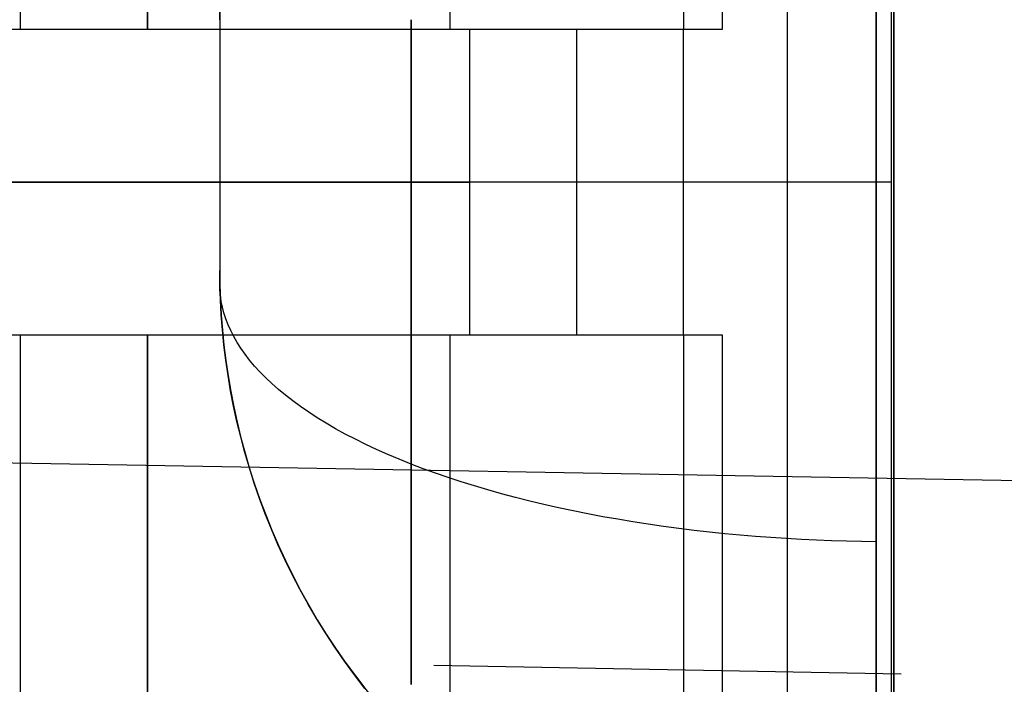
# Model space of a CAD drawing. Header units: millimetres. Extents: x -15 to 7, y 1 to 148.
# Tile 132 of 256: x 1.9 to 4.09, y 21.52 to 23. Entities that reach past the tile are written whole.
import ezdxf

# ---------------------------------------------------------------- set-up
doc = ezdxf.new("R2010")
doc.units = ezdxf.units.MM
doc.header["$MEASUREMENT"] = 0
doc.layers.add('Default', color=7, linetype='Continuous', true_color=0x000000)
doc.layers.add('Layer 01', color=7, linetype='Continuous', true_color=0x000000)

msp = doc.modelspace()

# ---------------------------------------------------------------- linework, layer by layer
at = {"layer": 'Default', "color": 254, "true_color": 0xcad1ee}
for points in [[(3.845, 69.7033), (3.845, 6.956)], [(3.845, 69.3906), (3.845, 7.2574)], [(3.845, 8.1702), (3.845, 69.0779)], [(2.345, 25.0587), (2.345, 22.443)], [(2.345, 23.0007), (2.345, 24.501)], [(2.345, 24.501), (2.345, 23.0007)], [(2.345, 24.501), (2.345, 23.0007)], [(2.345, 23.0007), (2.345, 24.501)], [(3.8057, 23.0007), (3.8057, 24.501)], [(3.8057, 24.501), (3.8057, 23.0007)], [(2.668, 21.5132), (2.6448, 21.5432), (2.6225, 21.5738), (2.601, 21.6049), (2.5803, 21.6365), (2.5605, 21.6684), (2.5415, 21.7008), (2.5234, 21.7335), (2.5062, 21.7665), (2.4899, 21.7998), (2.4745, 21.8334), (2.46, 21.8671), (2.4463, 21.9011), (2.4336, 21.9352), (2.4217, 21.9694), (2.4108, 22.0037), (2.4007, 22.038), (2.3915, 22.0724), (2.3832, 22.1067), (2.3757, 22.141), (2.3691, 22.1752), (2.3633, 22.2093), (2.3584, 22.2433), (2.3542, 22.2771), (2.3508, 22.3108), (2.3483, 22.3442), (2.3464, 22.3774), (2.3454, 22.4103), (2.345, 22.443)], [(-1.5, 22.074), (4.845, 21.9633)]]:
    msp.add_lwpolyline(points, dxfattribs=at)
at = {"layer": 'Default', "color": 254, "true_color": 0xcad1ee, "extrusion": (1, 2.15293e-15, -2.3609e-16)}
msp.add_lwpolyline([(23.0007, -69.8151), (22.9869, -69.8149), (22.9732, -69.8142), (22.9595, -69.8132), (22.9459, -69.8118), (22.9324, -69.81), (22.9189, -69.8079), (22.9055, -69.8054), (22.8922, -69.8026), (22.879, -69.7994), (22.8658, -69.7959), (22.8527, -69.7922), (22.8397, -69.7881), (22.8268, -69.7837), (22.8139, -69.7791), (22.8012, -69.7743), (22.7885, -69.7692), (22.7759, -69.7638), (22.7634, -69.7582), (22.751, -69.7523), (22.7387, -69.7462), (22.7266, -69.7398), (22.7146, -69.7332), (22.7028, -69.7263), (22.6912, -69.7191), (22.6797, -69.7116), (22.6685, -69.7039), (22.6575, -69.6959), (22.6467, -69.6876), (22.6361, -69.679), (22.6259, -69.6701), (22.6158, -69.661), (22.6061, -69.6515), (22.5966, -69.6417), (22.5875, -69.6317), (22.5786, -69.6214), (22.5701, -69.6108), (22.5618, -69.6), (22.5538, -69.589), (22.5461, -69.5778), (22.5386, -69.5663), (22.5315, -69.5547), (22.5246, -69.5429), (22.518, -69.531), (22.5117, -69.5189), (22.5056, -69.5067), (22.4998, -69.4944), (22.4942, -69.482), (22.4889, -69.4696), (22.4839, -69.457), (22.479, -69.4443), (22.4744, -69.4315), (22.4701, -69.4186), (22.466, -69.4056), (22.4623, -69.3925), (22.4588, -69.3793), (22.4556, -69.366), (22.4528, -69.3526), (22.4503, -69.3392), (22.4481, -69.3257), (22.4463, -69.3121), (22.4449, -69.2985), (22.4439, -69.2849), (22.4432, -69.2712), (22.443, -69.2574)], dxfattribs=at)
at = {"layer": 'Default', "color": 254, "true_color": 0xcad1ee, "extrusion": (1, 7.98123e-15, 7.94555e-15)}
msp.add_lwpolyline([(22.443, -54.5761), (22.4432, -54.5623), (22.4439, -54.5485), (22.4449, -54.5349), (22.4463, -54.5213), (22.4481, -54.5077), (22.4502, -54.4943), (22.4527, -54.4809), (22.4555, -54.4676), (22.4587, -54.4544), (22.4622, -54.4412), (22.4659, -54.4281), (22.47, -54.4151), (22.4743, -54.4022), (22.479, -54.3893), (22.4838, -54.3765), (22.4889, -54.3639), (22.4943, -54.3513), (22.4999, -54.3388), (22.5058, -54.3264), (22.5119, -54.3141), (22.5183, -54.302), (22.5249, -54.29), (22.5318, -54.2782), (22.539, -54.2666), (22.5465, -54.2551), (22.5542, -54.2439), (22.5622, -54.2329), (22.5705, -54.2221), (22.5791, -54.2115), (22.588, -54.2012), (22.5971, -54.1912), (22.6066, -54.1815), (22.6164, -54.172), (22.6264, -54.1629), (22.6367, -54.154), (22.6473, -54.1454), (22.6581, -54.1372), (22.6691, -54.1292), (22.6803, -54.1215), (22.6918, -54.114), (22.7034, -54.1069), (22.7152, -54.1), (22.7271, -54.0934), (22.7392, -54.087), (22.7513, -54.081), (22.7637, -54.0752), (22.7761, -54.0696), (22.7885, -54.0643), (22.8011, -54.0592), (22.8138, -54.0544), (22.8266, -54.0498), (22.8395, -54.0455), (22.8525, -54.0414), (22.8656, -54.0376), (22.8788, -54.0342), (22.8921, -54.031), (22.9055, -54.0282), (22.9189, -54.0256), (22.9324, -54.0235), (22.946, -54.0217), (22.9596, -54.0203), (22.9732, -54.0192), (22.9869, -54.0186), (23.0007, -54.0184)], dxfattribs=at)
at = {"layer": 'Default', "color": 254, "true_color": 0xcad1ee, "extrusion": (-1.70065e-10, 1, 1.21457e-14)}
msp.add_lwpolyline([(-2.345, -54.0184), (-2.3454, -53.9856), (-2.3465, -53.9524), (-2.3483, -53.9191), (-2.3509, -53.8855), (-2.3543, -53.8517), (-2.3585, -53.8177), (-2.3635, -53.7836), (-2.3693, -53.7493), (-2.376, -53.715), (-2.3835, -53.6805), (-2.3919, -53.6461), (-2.4012, -53.6116), (-2.4114, -53.5772), (-2.4224, -53.5428), (-2.4343, -53.5085), (-2.4472, -53.4743), (-2.4609, -53.4403), (-2.4755, -53.4064), (-2.491, -53.3728), (-2.5075, -53.3395), (-2.5248, -53.3064), (-2.5429, -53.2737), (-2.562, -53.2413), (-2.5819, -53.2093), (-2.6027, -53.1778), (-2.6243, -53.1467), (-2.6467, -53.1161), (-2.67, -53.086), (-2.694, -53.0565), (-2.7188, -53.0276), (-2.7443, -52.9994), (-2.7705, -52.9717), (-2.7975, -52.9448), (-2.8251, -52.9185), (-2.8533, -52.893), (-2.8822, -52.8682), (-2.9116, -52.8442), (-2.9416, -52.8209), (-2.9721, -52.7985), (-3.0031, -52.7769), (-3.0346, -52.7562), (-3.0664, -52.7363), (-3.0987, -52.7172), (-3.1313, -52.6991), (-3.1642, -52.6818), (-3.1974, -52.6654), (-3.2308, -52.6499), (-3.2645, -52.6353), (-3.2983, -52.6216), (-3.3323, -52.6087), (-3.3664, -52.5968), (-3.4006, -52.5858), (-3.4348, -52.5756), (-3.469, -52.5663), (-3.5032, -52.5579), (-3.5374, -52.5503), (-3.5715, -52.5436), (-3.6054, -52.5377), (-3.6393, -52.5326), (-3.673, -52.5283), (-3.7065, -52.5248), (-3.7398, -52.5221), (-3.7729, -52.5201), (-3.8057, -52.5189)], dxfattribs=at)
at = {"layer": 'Default', "color": 254, "true_color": 0xcad1ee, "extrusion": (7.54893e-08, 1, -7.36758e-08)}
msp.add_lwpolyline([(-3.8057, -71.3146), (-3.7729, -71.3133), (-3.7398, -71.3114), (-3.7065, -71.3087), (-3.673, -71.3052), (-3.6393, -71.3009), (-3.6054, -71.2958), (-3.5715, -71.2899), (-3.5374, -71.2832), (-3.5032, -71.2756), (-3.469, -71.2672), (-3.4348, -71.2579), (-3.4006, -71.2477), (-3.3664, -71.2367), (-3.3323, -71.2247), (-3.2983, -71.2119), (-3.2645, -71.1982), (-3.2308, -71.1836), (-3.1974, -71.1681), (-3.1642, -71.1517), (-3.1313, -71.1344), (-3.0987, -71.1162), (-3.0664, -71.0972), (-3.0346, -71.0773), (-3.0031, -71.0565), (-2.9721, -71.0349), (-2.9416, -71.0125), (-2.9116, -70.9893), (-2.8822, -70.9653), (-2.8533, -70.9405), (-2.8251, -70.915), (-2.7975, -70.8887), (-2.7705, -70.8618), (-2.7443, -70.8341), (-2.7188, -70.8058), (-2.694, -70.7769), (-2.67, -70.7474), (-2.6467, -70.7174), (-2.6243, -70.6868), (-2.6027, -70.6557), (-2.5819, -70.6242), (-2.562, -70.5922), (-2.5429, -70.5598), (-2.5248, -70.5271), (-2.5075, -70.494), (-2.491, -70.4607), (-2.4755, -70.427), (-2.4609, -70.3932), (-2.4472, -70.3592), (-2.4343, -70.325), (-2.4224, -70.2907), (-2.4114, -70.2563), (-2.4012, -70.2219), (-2.3919, -70.1874), (-2.3835, -70.1529), (-2.376, -70.1185), (-2.3693, -70.0842), (-2.3635, -70.0499), (-2.3585, -70.0158), (-2.3543, -69.9818), (-2.3509, -69.948), (-2.3483, -69.9144), (-2.3464, -69.881), (-2.3454, -69.8479), (-2.345, -69.8151)], dxfattribs=at)
at = {"layer": 'Default', "color": 254, "true_color": 0xcad1ee, "extrusion": (1.99717e-08, 1, -5.22977e-10)}
msp.add_lwpolyline([(-4.845, -71.3418), (-3.8057, -71.3146)], dxfattribs=at)
at = {"layer": 'Default', "color": 254, "true_color": 0xcad1ee, "extrusion": (5.61744e-10, 1, 1.47098e-11)}
msp.add_lwpolyline([(-4.845, -52.4917), (-3.8057, -52.5189)], dxfattribs=at)
at = {"layer": 'Default', "color": 254, "true_color": 0xcad1ee, "extrusion": (3.67881e-15, 0.975827, -0.218544)}
msp.add_lwpolyline([(-3.8056, -64.6113), (-3.7728, -64.6101), (-3.7397, -64.6082), (-3.7064, -64.6054), (-3.6729, -64.6019), (-3.6392, -64.5977), (-3.6054, -64.5926), (-3.5714, -64.5867), (-3.5373, -64.58), (-3.5032, -64.5724), (-3.469, -64.564), (-3.4348, -64.5547), (-3.4006, -64.5445), (-3.3664, -64.5334), (-3.3323, -64.5215), (-3.2983, -64.5087), (-3.2645, -64.495), (-3.2309, -64.4804), (-3.1974, -64.4649), (-3.1643, -64.4485), (-3.1313, -64.4312), (-3.0988, -64.413), (-3.0665, -64.394), (-3.0347, -64.3741), (-3.0032, -64.3534), (-2.9722, -64.3318), (-2.9417, -64.3094), (-2.9118, -64.2862), (-2.8823, -64.2622), (-2.8535, -64.2374), (-2.8252, -64.2119), (-2.7976, -64.1856), (-2.7707, -64.1587), (-2.7444, -64.1311), (-2.7189, -64.1028), (-2.6941, -64.0739), (-2.6701, -64.0444), (-2.6469, -64.0144), (-2.6245, -63.9838), (-2.6028, -63.9527), (-2.5821, -63.9212), (-2.5621, -63.8892), (-2.5431, -63.8569), (-2.5249, -63.8241), (-2.5076, -63.7911), (-2.4912, -63.7577), (-2.4756, -63.7241), (-2.461, -63.6903), (-2.4473, -63.6563), (-2.4345, -63.6221), (-2.4225, -63.5878), (-2.4115, -63.5534), (-2.4013, -63.519), (-2.392, -63.4845), (-2.3836, -63.4501), (-2.3761, -63.4157), (-2.3694, -63.3813), (-2.3636, -63.3471), (-2.3585, -63.313), (-2.3543, -63.279), (-2.3509, -63.2452), (-2.3483, -63.2116), (-2.3465, -63.1782), (-2.3454, -63.1451), (-2.345, -63.1123)], dxfattribs=at)
at = {"layer": 'Default', "color": 254, "true_color": 0xcad1ee, "extrusion": (-1.52125e-14, 0.975635, 0.219401)}
msp.add_lwpolyline([(-3.8056, -56.2379), (-3.7728, -56.2392), (-3.7397, -56.2411), (-3.7064, -56.2438), (-3.6729, -56.2473), (-3.6392, -56.2516), (-3.6054, -56.2567), (-3.5714, -56.2626), (-3.5373, -56.2693), (-3.5032, -56.2769), (-3.469, -56.2853), (-3.4347, -56.2946), (-3.4005, -56.3048), (-3.3664, -56.3158), (-3.3323, -56.3278), (-3.2983, -56.3406), (-3.2645, -56.3543), (-3.2309, -56.3689), (-3.1974, -56.3844), (-3.1642, -56.4008), (-3.1313, -56.4181), (-3.0987, -56.4362), (-3.0665, -56.4553), (-3.0346, -56.4752), (-3.0032, -56.4959), (-2.9722, -56.5175), (-2.9417, -56.5399), (-2.9117, -56.5631), (-2.8823, -56.5871), (-2.8534, -56.6119), (-2.8252, -56.6374), (-2.7976, -56.6637), (-2.7707, -56.6906), (-2.7444, -56.7183), (-2.7189, -56.7465), (-2.6941, -56.7754), (-2.6701, -56.8049), (-2.6469, -56.835), (-2.6244, -56.8655), (-2.6028, -56.8966), (-2.582, -56.9282), (-2.5621, -56.9601), (-2.5431, -56.9925), (-2.5249, -57.0252), (-2.5076, -57.0583), (-2.4911, -57.0916), (-2.4756, -57.1252), (-2.461, -57.1591), (-2.4473, -57.1931), (-2.4344, -57.2272), (-2.4225, -57.2615), (-2.4114, -57.2959), (-2.4013, -57.3304), (-2.392, -57.3648), (-2.3836, -57.3993), (-2.3761, -57.4337), (-2.3694, -57.468), (-2.3635, -57.5023), (-2.3585, -57.5364), (-2.3543, -57.5704), (-2.3509, -57.6042), (-2.3483, -57.6378), (-2.3465, -57.6711), (-2.3454, -57.7042), (-2.345, -57.7371)], dxfattribs=at)
at = {"layer": 'Default', "color": 254, "true_color": 0xcad1ee, "extrusion": (2.64894e-15, 0.924161, 0.382004)}
msp.add_lwpolyline([(-3.8056, -57.1699), (-3.7727, -57.1711), (-3.7397, -57.1731), (-3.7064, -57.1758), (-3.6729, -57.1793), (-3.6392, -57.1836), (-3.6053, -57.1887), (-3.5713, -57.1946), (-3.5372, -57.2013), (-3.5031, -57.2089), (-3.4689, -57.2173), (-3.4346, -57.2266), (-3.4004, -57.2368), (-3.3663, -57.2479), (-3.3322, -57.2598), (-3.2982, -57.2726), (-3.2644, -57.2863), (-3.2307, -57.301), (-3.1973, -57.3165), (-3.1641, -57.3329), (-3.1312, -57.3501), (-3.0986, -57.3683), (-3.0663, -57.3873), (-3.0345, -57.4072), (-3.003, -57.428), (-2.9721, -57.4496), (-2.9416, -57.472), (-2.9116, -57.4952), (-2.8821, -57.5192), (-2.8533, -57.544), (-2.825, -57.5695), (-2.7974, -57.5958), (-2.7705, -57.6228), (-2.7443, -57.6504), (-2.7187, -57.6787), (-2.694, -57.7076), (-2.6699, -57.7371), (-2.6467, -57.7671), (-2.6243, -57.7977), (-2.6027, -57.8288), (-2.5819, -57.8603), (-2.562, -57.8923), (-2.5429, -57.9247), (-2.5247, -57.9574), (-2.5074, -57.9905), (-2.491, -58.0238), (-2.4755, -58.0574), (-2.4609, -58.0913), (-2.4472, -58.1253), (-2.4343, -58.1595), (-2.4224, -58.1938), (-2.4114, -58.2282), (-2.4012, -58.2626), (-2.3919, -58.2971), (-2.3835, -58.3315), (-2.376, -58.3659), (-2.3693, -58.4003), (-2.3635, -58.4345), (-2.3585, -58.4687), (-2.3543, -58.5026), (-2.3509, -58.5364), (-2.3483, -58.57), (-2.3465, -58.6034), (-2.3454, -58.6365), (-2.345, -58.6694)], dxfattribs=at)
at = {"layer": 'Default', "color": 254, "true_color": 0xcad1ee, "extrusion": (-2.08791e-15, 0.924128, -0.382084)}
msp.add_lwpolyline([(-3.8056, -57.268), (-3.7727, -57.2667), (-3.7397, -57.2648), (-3.7064, -57.2621), (-3.6728, -57.2586), (-3.6392, -57.2543), (-3.6053, -57.2492), (-3.5713, -57.2433), (-3.5372, -57.2366), (-3.5031, -57.229), (-3.4689, -57.2206), (-3.4346, -57.2113), (-3.4004, -57.2011), (-3.3663, -57.19), (-3.3322, -57.1781), (-3.2982, -57.1653), (-3.2644, -57.1515), (-3.2307, -57.1369), (-3.1973, -57.1214), (-3.1641, -57.105), (-3.1312, -57.0877), (-3.0986, -57.0696), (-3.0663, -57.0505), (-3.0345, -57.0306), (-3.003, -57.0099), (-2.972, -56.9883), (-2.9415, -56.9659), (-2.9116, -56.9427), (-2.8821, -56.9186), (-2.8533, -56.8939), (-2.825, -56.8683), (-2.7974, -56.8421), (-2.7705, -56.8151), (-2.7442, -56.7875), (-2.7187, -56.7592), (-2.6939, -56.7303), (-2.6699, -56.7008), (-2.6467, -56.6707), (-2.6243, -56.6402), (-2.6027, -56.6091), (-2.5819, -56.5775), (-2.562, -56.5456), (-2.5429, -56.5132), (-2.5247, -56.4804), (-2.5074, -56.4474), (-2.491, -56.414), (-2.4755, -56.3804), (-2.4609, -56.3466), (-2.4472, -56.3126), (-2.4343, -56.2784), (-2.4224, -56.2441), (-2.4114, -56.2097), (-2.4012, -56.1752), (-2.3919, -56.1408), (-2.3835, -56.1063), (-2.376, -56.0719), (-2.3693, -56.0376), (-2.3635, -56.0033), (-2.3585, -55.9692), (-2.3543, -55.9352), (-2.3509, -55.9014), (-2.3483, -55.8678), (-2.3465, -55.8344), (-2.3454, -55.8013), (-2.345, -55.7685)], dxfattribs=at)
at = {"layer": 'Default', "color": 254, "true_color": 0xcad1ee, "extrusion": (-4.86237e-15, 0.844581, 0.535427)}
msp.add_lwpolyline([(-3.8056, -56.3542), (-3.7728, -56.3555), (-3.7397, -56.3574), (-3.7064, -56.3601), (-3.6729, -56.3636), (-3.6392, -56.3679), (-3.6054, -56.373), (-3.5714, -56.3789), (-3.5373, -56.3856), (-3.5032, -56.3932), (-3.4689, -56.4016), (-3.4347, -56.4109), (-3.4005, -56.4211), (-3.3664, -56.4321), (-3.3323, -56.4441), (-3.2983, -56.4569), (-3.2645, -56.4706), (-3.2308, -56.4852), (-3.1974, -56.5007), (-3.1642, -56.5171), (-3.1313, -56.5344), (-3.0987, -56.5526), (-3.0664, -56.5716), (-3.0346, -56.5915), (-3.0031, -56.6122), (-2.9722, -56.6338), (-2.9417, -56.6562), (-2.9117, -56.6794), (-2.8822, -56.7035), (-2.8534, -56.7282), (-2.8251, -56.7538), (-2.7975, -56.78), (-2.7706, -56.807), (-2.7444, -56.8346), (-2.7188, -56.8629), (-2.6941, -56.8918), (-2.67, -56.9213), (-2.6468, -56.9513), (-2.6244, -56.9819), (-2.6028, -57.013), (-2.582, -57.0445), (-2.5621, -57.0765), (-2.543, -57.1088), (-2.5248, -57.1416), (-2.5075, -57.1746), (-2.4911, -57.208), (-2.4756, -57.2416), (-2.461, -57.2754), (-2.4472, -57.3094), (-2.4344, -57.3436), (-2.4225, -57.3779), (-2.4114, -57.4123), (-2.4013, -57.4467), (-2.392, -57.4812), (-2.3836, -57.5157), (-2.3761, -57.5501), (-2.3694, -57.5844), (-2.3635, -57.6187), (-2.3585, -57.6528), (-2.3543, -57.6868), (-2.3509, -57.7206), (-2.3483, -57.7542), (-2.3465, -57.7875), (-2.3454, -57.8206), (-2.345, -57.8535)], dxfattribs=at)
at = {"layer": 'Default', "color": 254, "true_color": 0xcad1ee, "extrusion": (-1.34646e-14, 0.844562, -0.535457)}
msp.add_lwpolyline([(-3.8056, -48.2312), (-3.7728, -48.23), (-3.7397, -48.228), (-3.7064, -48.2253), (-3.6729, -48.2218), (-3.6392, -48.2175), (-3.6054, -48.2125), (-3.5714, -48.2066), (-3.5373, -48.1998), (-3.5032, -48.1923), (-3.4689, -48.1838), (-3.4347, -48.1745), (-3.4005, -48.1644), (-3.3664, -48.1533), (-3.3323, -48.1414), (-3.2983, -48.1285), (-3.2645, -48.1148), (-3.2308, -48.1002), (-3.1974, -48.0847), (-3.1642, -48.0683), (-3.1313, -48.051), (-3.0987, -48.0329), (-3.0664, -48.0138), (-3.0346, -47.994), (-3.0031, -47.9732), (-2.9722, -47.9516), (-2.9416, -47.9292), (-2.9117, -47.906), (-2.8822, -47.882), (-2.8534, -47.8572), (-2.8251, -47.8317), (-2.7975, -47.8054), (-2.7706, -47.7785), (-2.7444, -47.7508), (-2.7188, -47.7225), (-2.694, -47.6937), (-2.67, -47.6642), (-2.6468, -47.6341), (-2.6244, -47.6035), (-2.6028, -47.5725), (-2.582, -47.5409), (-2.5621, -47.5089), (-2.543, -47.4766), (-2.5248, -47.4438), (-2.5075, -47.4108), (-2.4911, -47.3774), (-2.4756, -47.3438), (-2.4609, -47.31), (-2.4472, -47.276), (-2.4344, -47.2418), (-2.4225, -47.2075), (-2.4114, -47.1731), (-2.4013, -47.1387), (-2.392, -47.1042), (-2.3836, -47.0698), (-2.376, -47.0353), (-2.3694, -47.001), (-2.3635, -46.9667), (-2.3585, -46.9326), (-2.3543, -46.8986), (-2.3509, -46.8649), (-2.3483, -46.8313), (-2.3465, -46.7979), (-2.3454, -46.7648), (-2.345, -46.7319)], dxfattribs=at)
at = {"layer": 'Default', "color": 254, "true_color": 0xcad1ee, "extrusion": (-6.79236e-15, 0.70776, 0.706453)}
msp.add_lwpolyline([(-3.8057, -52.8185), (-3.7729, -52.8197), (-3.7398, -52.8217), (-3.7065, -52.8244), (-3.673, -52.8279), (-3.6393, -52.8321), (-3.6054, -52.8372), (-3.5715, -52.8431), (-3.5374, -52.8498), (-3.5032, -52.8574), (-3.469, -52.8659), (-3.4348, -52.8751), (-3.4006, -52.8853), (-3.3664, -52.8964), (-3.3323, -52.9083), (-3.2983, -52.9211), (-3.2645, -52.9348), (-3.2308, -52.9495), (-3.1974, -52.965), (-3.1642, -52.9814), (-3.1313, -52.9986), (-3.0987, -53.0168), (-3.0664, -53.0358), (-3.0346, -53.0557), (-3.0031, -53.0765), (-2.9721, -53.0981), (-2.9416, -53.1205), (-2.9116, -53.1437), (-2.8822, -53.1677), (-2.8533, -53.1925), (-2.8251, -53.2181), (-2.7975, -53.2443), (-2.7706, -53.2713), (-2.7443, -53.2989), (-2.7188, -53.3272), (-2.694, -53.3561), (-2.67, -53.3856), (-2.6467, -53.4156), (-2.6243, -53.4462), (-2.6027, -53.4773), (-2.5819, -53.5089), (-2.562, -53.5408), (-2.5429, -53.5732), (-2.5248, -53.6059), (-2.5075, -53.639), (-2.491, -53.6724), (-2.4755, -53.706), (-2.4609, -53.7398), (-2.4472, -53.7738), (-2.4343, -53.808), (-2.4224, -53.8423), (-2.4114, -53.8767), (-2.4012, -53.9112), (-2.3919, -53.9456), (-2.3835, -53.9801), (-2.376, -54.0145), (-2.3693, -54.0489), (-2.3635, -54.0831), (-2.3585, -54.1172), (-2.3543, -54.1512), (-2.3509, -54.185), (-2.3483, -54.2186), (-2.3465, -54.252), (-2.3454, -54.2851), (-2.345, -54.3179)], dxfattribs=at)
at = {"layer": 'Default', "color": 254, "true_color": 0xcad1ee, "extrusion": (-1.43948e-14, -0.706453, 0.70776)}
msp.add_lwpolyline([(3.8057, -34.7053), (3.7729, -34.7041), (3.7398, -34.7022), (3.7065, -34.6994), (3.673, -34.6959), (3.6393, -34.6917), (3.6054, -34.6866), (3.5715, -34.6807), (3.5374, -34.674), (3.5032, -34.6664), (3.469, -34.658), (3.4348, -34.6487), (3.4006, -34.6385), (3.3664, -34.6274), (3.3323, -34.6155), (3.2983, -34.6027), (3.2645, -34.589), (3.2308, -34.5743), (3.1974, -34.5588), (3.1642, -34.5424), (3.1313, -34.5252), (3.0987, -34.507), (3.0664, -34.488), (3.0346, -34.4681), (3.0031, -34.4473), (2.9721, -34.4257), (2.9416, -34.4033), (2.9116, -34.3801), (2.8822, -34.3561), (2.8533, -34.3313), (2.8251, -34.3058), (2.7975, -34.2795), (2.7706, -34.2525), (2.7443, -34.2249), (2.7188, -34.1966), (2.694, -34.1677), (2.67, -34.1382), (2.6467, -34.1082), (2.6243, -34.0776), (2.6027, -34.0465), (2.5819, -34.0149), (2.562, -33.983), (2.5429, -33.9506), (2.5248, -33.9179), (2.5075, -33.8848), (2.491, -33.8514), (2.4755, -33.8178), (2.4609, -33.784), (2.4472, -33.75), (2.4343, -33.7158), (2.4224, -33.6815), (2.4114, -33.6471), (2.4012, -33.6126), (2.3919, -33.5782), (2.3835, -33.5437), (2.376, -33.5093), (2.3693, -33.4749), (2.3635, -33.4407), (2.3585, -33.4066), (2.3543, -33.3726), (2.3509, -33.3388), (2.3483, -33.3052), (2.3465, -33.2718), (2.3454, -33.2387), (2.345, -33.2059)], dxfattribs=at)
at = {"layer": 'Default', "color": 254, "true_color": 0xcad1ee, "extrusion": (-2.59942e-14, 0.535457, 0.844562)}
msp.add_lwpolyline([(-3.8056, -46.5938), (-3.7728, -46.595), (-3.7397, -46.597), (-3.7064, -46.5997), (-3.6729, -46.6032), (-3.6392, -46.6074), (-3.6054, -46.6125), (-3.5714, -46.6184), (-3.5373, -46.6252), (-3.5032, -46.6327), (-3.4689, -46.6412), (-3.4347, -46.6505), (-3.4005, -46.6606), (-3.3664, -46.6717), (-3.3323, -46.6836), (-3.2983, -46.6964), (-3.2645, -46.7102), (-3.2308, -46.7248), (-3.1974, -46.7403), (-3.1642, -46.7567), (-3.1313, -46.7739), (-3.0987, -46.7921), (-3.0664, -46.8111), (-3.0346, -46.831), (-3.0031, -46.8518), (-2.9722, -46.8734), (-2.9416, -46.8958), (-2.9117, -46.919), (-2.8822, -46.943), (-2.8534, -46.9678), (-2.8251, -46.9933), (-2.7975, -47.0196), (-2.7706, -47.0465), (-2.7444, -47.0742), (-2.7188, -47.1024), (-2.694, -47.1313), (-2.67, -47.1608), (-2.6468, -47.1909), (-2.6244, -47.2214), (-2.6028, -47.2525), (-2.582, -47.2841), (-2.5621, -47.316), (-2.543, -47.3484), (-2.5248, -47.3811), (-2.5075, -47.4142), (-2.4911, -47.4475), (-2.4756, -47.4812), (-2.4609, -47.515), (-2.4472, -47.549), (-2.4344, -47.5832), (-2.4225, -47.6175), (-2.4114, -47.6519), (-2.4013, -47.6863), (-2.392, -47.7208), (-2.3836, -47.7552), (-2.376, -47.7896), (-2.3694, -47.824), (-2.3635, -47.8582), (-2.3585, -47.8924), (-2.3543, -47.9263), (-2.3509, -47.9601), (-2.3483, -47.9937), (-2.3465, -48.0271), (-2.3454, -48.0602), (-2.345, -48.093)], dxfattribs=at)
at = {"layer": 'Default', "color": 254, "true_color": 0xcad1ee, "extrusion": (-1.01611e-14, -0.535427, 0.844581)}
msp.add_lwpolyline([(3.8056, -19.7113), (3.7728, -19.71), (3.7397, -19.7081), (3.7064, -19.7054), (3.6729, -19.7019), (3.6392, -19.6976), (3.6054, -19.6925), (3.5714, -19.6866), (3.5373, -19.6799), (3.5032, -19.6723), (3.4689, -19.6639), (3.4347, -19.6546), (3.4005, -19.6444), (3.3664, -19.6334), (3.3323, -19.6214), (3.2983, -19.6086), (3.2645, -19.5949), (3.2308, -19.5803), (3.1974, -19.5648), (3.1642, -19.5484), (3.1313, -19.5311), (3.0987, -19.5129), (3.0664, -19.4939), (3.0346, -19.474), (3.0031, -19.4533), (2.9722, -19.4317), (2.9417, -19.4093), (2.9117, -19.386), (2.8822, -19.362), (2.8534, -19.3372), (2.8251, -19.3117), (2.7975, -19.2855), (2.7706, -19.2585), (2.7444, -19.2309), (2.7188, -19.2026), (2.6941, -19.1737), (2.67, -19.1442), (2.6468, -19.1142), (2.6244, -19.0836), (2.6028, -19.0525), (2.582, -19.021), (2.5621, -18.989), (2.543, -18.9566), (2.5248, -18.9239), (2.5075, -18.8909), (2.4911, -18.8575), (2.4756, -18.8239), (2.461, -18.7901), (2.4472, -18.756), (2.4344, -18.7219), (2.4225, -18.6876), (2.4114, -18.6532), (2.4013, -18.6187), (2.392, -18.5843), (2.3836, -18.5498), (2.3761, -18.5154), (2.3694, -18.4811), (2.3635, -18.4468), (2.3585, -18.4127), (2.3543, -18.3787), (2.3509, -18.3449), (2.3483, -18.3113), (2.3465, -18.278), (2.3454, -18.2448), (2.345, -18.212)], dxfattribs=at)
at = {"layer": 'Default', "color": 254, "true_color": 0xcad1ee, "extrusion": (3.1786e-15, 0.382084, 0.924128)}
msp.add_lwpolyline([(-3.8056, -40.0547), (-3.7727, -40.056), (-3.7397, -40.0579), (-3.7064, -40.0606), (-3.6728, -40.0641), (-3.6392, -40.0684), (-3.6053, -40.0735), (-3.5713, -40.0794), (-3.5372, -40.0861), (-3.5031, -40.0937), (-3.4689, -40.1021), (-3.4346, -40.1114), (-3.4004, -40.1216), (-3.3663, -40.1327), (-3.3322, -40.1446), (-3.2982, -40.1574), (-3.2644, -40.1712), (-3.2307, -40.1858), (-3.1973, -40.2013), (-3.1641, -40.2177), (-3.1312, -40.235), (-3.0986, -40.2531), (-3.0663, -40.2722), (-3.0345, -40.2921), (-3.003, -40.3128), (-2.972, -40.3344), (-2.9415, -40.3568), (-2.9116, -40.38), (-2.8821, -40.4041), (-2.8533, -40.4288), (-2.825, -40.4544), (-2.7974, -40.4806), (-2.7705, -40.5076), (-2.7442, -40.5352), (-2.7187, -40.5635), (-2.6939, -40.5924), (-2.6699, -40.6219), (-2.6467, -40.652), (-2.6243, -40.6825), (-2.6027, -40.7136), (-2.5819, -40.7452), (-2.562, -40.7771), (-2.5429, -40.8095), (-2.5247, -40.8423), (-2.5074, -40.8753), (-2.491, -40.9087), (-2.4755, -40.9423), (-2.4609, -40.9761), (-2.4472, -41.0101), (-2.4343, -41.0443), (-2.4224, -41.0786), (-2.4114, -41.113), (-2.4012, -41.1475), (-2.3919, -41.1819), (-2.3835, -41.2164), (-2.376, -41.2508), (-2.3693, -41.2851), (-2.3635, -41.3194), (-2.3585, -41.3535), (-2.3543, -41.3875), (-2.3509, -41.4213), (-2.3483, -41.4549), (-2.3465, -41.4883), (-2.3454, -41.5214), (-2.345, -41.5542)], dxfattribs=at)
at = {"layer": 'Default', "color": 254, "true_color": 0xcad1ee, "extrusion": (6.48212e-15, -0.382004, 0.924161)}
msp.add_lwpolyline([(3.8056, -7.2538), (3.7727, -7.2525), (3.7397, -7.2506), (3.7064, -7.2478), (3.6729, -7.2444), (3.6392, -7.2401), (3.6053, -7.235), (3.5713, -7.2291), (3.5372, -7.2224), (3.5031, -7.2148), (3.4689, -7.2063), (3.4346, -7.197), (3.4004, -7.1869), (3.3663, -7.1758), (3.3322, -7.1639), (3.2982, -7.1511), (3.2644, -7.1373), (3.2307, -7.1227), (3.1973, -7.1072), (3.1641, -7.0908), (3.1312, -7.0735), (3.0986, -7.0554), (3.0663, -7.0363), (3.0345, -7.0164), (3.003, -6.9957), (2.9721, -6.9741), (2.9416, -6.9517), (2.9116, -6.9285), (2.8821, -6.9044), (2.8533, -6.8797), (2.825, -6.8541), (2.7974, -6.8279), (2.7705, -6.8009), (2.7443, -6.7733), (2.7187, -6.745), (2.694, -6.7161), (2.6699, -6.6866), (2.6467, -6.6565), (2.6243, -6.626), (2.6027, -6.5949), (2.5819, -6.5633), (2.562, -6.5314), (2.5429, -6.499), (2.5247, -6.4663), (2.5074, -6.4332), (2.491, -6.3998), (2.4755, -6.3662), (2.4609, -6.3324), (2.4472, -6.2984), (2.4343, -6.2642), (2.4224, -6.2299), (2.4114, -6.1955), (2.4012, -6.1611), (2.3919, -6.1266), (2.3835, -6.0921), (2.376, -6.0577), (2.3693, -6.0234), (2.3635, -5.9891), (2.3585, -5.955), (2.3543, -5.921), (2.3509, -5.8872), (2.3483, -5.8536), (2.3465, -5.8203), (2.3454, -5.7872), (2.345, -5.7543)], dxfattribs=at)
at = {"layer": 'Default', "color": 254, "true_color": 0xcad1ee, "extrusion": (3.01133e-14, -0.219401, 0.975635)}
msp.add_lwpolyline([(3.8056, 5.1904), (3.7728, 5.1916), (3.7397, 5.1936), (3.7064, 5.1963), (3.6729, 5.1998), (3.6392, 5.2041), (3.6054, 5.2091), (3.5714, 5.215), (3.5373, 5.2218), (3.5032, 5.2293), (3.469, 5.2378), (3.4347, 5.2471), (3.4005, 5.2572), (3.3664, 5.2683), (3.3323, 5.2802), (3.2983, 5.293), (3.2645, 5.3068), (3.2309, 5.3214), (3.1974, 5.3369), (3.1642, 5.3533), (3.1313, 5.3705), (3.0987, 5.3887), (3.0665, 5.4077), (3.0346, 5.4276), (3.0032, 5.4484), (2.9722, 5.47), (2.9417, 5.4924), (2.9117, 5.5156), (2.8823, 5.5396), (2.8534, 5.5644), (2.8252, 5.5899), (2.7976, 5.6161), (2.7707, 5.6431), (2.7444, 5.6707), (2.7189, 5.699), (2.6941, 5.7279), (2.6701, 5.7574), (2.6469, 5.7874), (2.6244, 5.818), (2.6028, 5.8491), (2.582, 5.8806), (2.5621, 5.9126), (2.5431, 5.9449), (2.5249, 5.9777), (2.5076, 6.0107), (2.4911, 6.0441), (2.4756, 6.0777), (2.461, 6.1115), (2.4473, 6.1455), (2.4344, 6.1797), (2.4225, 6.214), (2.4114, 6.2484), (2.4013, 6.2828), (2.392, 6.3173), (2.3836, 6.3517), (2.3761, 6.3861), (2.3694, 6.4205), (2.3635, 6.4547), (2.3585, 6.4889), (2.3543, 6.5228), (2.3509, 6.5566), (2.3483, 6.5902), (2.3465, 6.6236), (2.3454, 6.6567), (2.345, 6.6895)], dxfattribs=at)
at = {"layer": 'Default', "color": 254, "true_color": 0xcad1ee, "extrusion": (1.93293e-14, 0.218544, 0.975827)}
msp.add_lwpolyline([(-3.8056, -32.3172), (-3.7728, -32.3184), (-3.7397, -32.3204), (-3.7064, -32.3231), (-3.6729, -32.3266), (-3.6392, -32.3309), (-3.6054, -32.336), (-3.5714, -32.3419), (-3.5373, -32.3486), (-3.5032, -32.3562), (-3.469, -32.3646), (-3.4348, -32.3739), (-3.4006, -32.3841), (-3.3664, -32.3951), (-3.3323, -32.407), (-3.2983, -32.4199), (-3.2645, -32.4336), (-3.2309, -32.4482), (-3.1974, -32.4637), (-3.1643, -32.4801), (-3.1313, -32.4974), (-3.0988, -32.5155), (-3.0665, -32.5345), (-3.0347, -32.5544), (-3.0032, -32.5752), (-2.9722, -32.5968), (-2.9417, -32.6192), (-2.9118, -32.6424), (-2.8823, -32.6664), (-2.8535, -32.6912), (-2.8252, -32.7167), (-2.7976, -32.7429), (-2.7707, -32.7699), (-2.7444, -32.7975), (-2.7189, -32.8258), (-2.6941, -32.8547), (-2.6701, -32.8842), (-2.6469, -32.9142), (-2.6245, -32.9448), (-2.6028, -32.9758), (-2.5821, -33.0074), (-2.5621, -33.0393), (-2.5431, -33.0717), (-2.5249, -33.1044), (-2.5076, -33.1375), (-2.4912, -33.1708), (-2.4756, -33.2044), (-2.461, -33.2383), (-2.4473, -33.2723), (-2.4345, -33.3065), (-2.4225, -33.3407), (-2.4115, -33.3751), (-2.4013, -33.4096), (-2.392, -33.444), (-2.3836, -33.4785), (-2.3761, -33.5129), (-2.3694, -33.5472), (-2.3636, -33.5815), (-2.3585, -33.6156), (-2.3543, -33.6496), (-2.3509, -33.6834), (-2.3483, -33.7169), (-2.3465, -33.7503), (-2.3454, -33.7834), (-2.345, -33.8163)], dxfattribs=at)
at = {"layer": 'Default', "color": 254, "true_color": 0xcad1ee, "extrusion": (1, 0, 0)}
for points in [[(22.443, -69.2574), (22.443, -54.5761)], [(22.443, -54.5761), (22.443, -69.2574)]]:
    msp.add_lwpolyline(points, dxfattribs=at)
at = {"layer": 'Default', "color": 254, "true_color": 0xcad1ee, "extrusion": (-7.54931e-08, 7.36796e-08, 1)}
msp.add_lwpolyline([(2.345, 22.443), (2.3454, 22.4102), (2.3464, 22.3771), (2.3483, 22.3437), (2.3509, 22.3101), (2.3543, 22.2763), (2.3585, 22.2423), (2.3635, 22.2082), (2.3693, 22.1739), (2.376, 22.1396), (2.3835, 22.1052), (2.3919, 22.0707), (2.4012, 22.0362), (2.4114, 22.0018), (2.4224, 21.9674), (2.4343, 21.9331), (2.4472, 21.8989), (2.4609, 21.8649), (2.4755, 21.8311), (2.491, 21.7974), (2.5074, 21.7641), (2.5248, 21.731), (2.5429, 21.6983), (2.562, 21.6659), (2.5819, 21.6339), (2.6027, 21.6024), (2.6243, 21.5713), (2.6467, 21.5407), (2.67, 21.5107), (2.694, 21.4812), (2.7188, 21.4523), (2.7443, 21.424), (2.7705, 21.3963), (2.7975, 21.3694), (2.8251, 21.3431), (2.8533, 21.3176), (2.8822, 21.2928), (2.9116, 21.2688), (2.9416, 21.2456), (2.9721, 21.2232), (3.0031, 21.2016), (3.0346, 21.1808), (3.0664, 21.1609), (3.0987, 21.1419), (3.1313, 21.1237), (3.1642, 21.1064), (3.1974, 21.09), (3.2308, 21.0745), (3.2645, 21.0599), (3.2983, 21.0462), (3.3323, 21.0334), (3.3664, 21.0214), (3.4006, 21.0104), (3.4348, 21.0002), (3.469, 20.9909), (3.5032, 20.9825), (3.5374, 20.9749), (3.5715, 20.9682), (3.6054, 20.9623), (3.6393, 20.9572), (3.673, 20.9529), (3.7065, 20.9494), (3.7398, 20.9467), (3.7729, 20.9448), (3.8057, 20.9435)], dxfattribs=at)
at = {"layer": 'Default', "color": 254, "true_color": 0xcad1ee, "extrusion": (-1.27976e-08, -1.61296e-07, 1)}
msp.add_lwpolyline([(2.345, 22.443), (2.3454, 22.4102), (2.3465, 22.377), (2.3483, 22.3437), (2.3509, 22.3101), (2.3543, 22.2763), (2.3585, 22.2423), (2.3635, 22.2082), (2.3693, 22.1739), (2.376, 22.1396), (2.3835, 22.1051), (2.3919, 22.0707), (2.4012, 22.0362), (2.4114, 22.0018), (2.4224, 21.9674), (2.4343, 21.9331), (2.4472, 21.8989), (2.4609, 21.8649), (2.4755, 21.831), (2.491, 21.7974), (2.5075, 21.7641), (2.5248, 21.731), (2.5429, 21.6983), (2.562, 21.6659), (2.5819, 21.6339), (2.6027, 21.6024), (2.6243, 21.5713), (2.6467, 21.5407), (2.67, 21.5106), (2.694, 21.4812), (2.7188, 21.4522), (2.7443, 21.424), (2.7705, 21.3963), (2.7975, 21.3694), (2.8251, 21.3431), (2.8533, 21.3176), (2.8822, 21.2928), (2.9116, 21.2688), (2.9416, 21.2456), (2.9721, 21.2231), (3.0031, 21.2015), (3.0346, 21.1808), (3.0664, 21.1609), (3.0987, 21.1419), (3.1313, 21.1237), (3.1642, 21.1064), (3.1974, 21.09), (3.2308, 21.0745), (3.2645, 21.0599), (3.2983, 21.0462), (3.3323, 21.0334), (3.3664, 21.0214), (3.4006, 21.0104), (3.4348, 21.0002), (3.469, 20.9909), (3.5032, 20.9825), (3.5374, 20.9749), (3.5715, 20.9682), (3.6054, 20.9623), (3.6393, 20.9572), (3.673, 20.9529), (3.7065, 20.9494), (3.7398, 20.9467), (3.7729, 20.9447), (3.8057, 20.9435)], dxfattribs=at)
at = {"layer": 'Default', "color": 254, "true_color": 0xcad1ee, "extrusion": (0.018507, 0.999829, -0.000342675)}
msp.add_lwpolyline([(-4.4458, -70.7239), (-3.4063, -70.7046)], dxfattribs=at)
at = {"layer": 'Default', "color": 254, "true_color": 0xcad1ee, "extrusion": (-0.018507, 0.000342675, 0.999829)}
msp.add_lwpolyline([(-21.6128, 3.462), (-21.6128, 2.4223)], dxfattribs=at)
at = {"layer": 'Default', "color": 254, "true_color": 0xcad1ee}
for points in [[(2.7705, 21.5217, -53.964), (2.7705, 21.5356, -53.9312), (2.7705, 21.5502, -53.8988), (2.7705, 21.5655, -53.8666), (2.7705, 21.5816, -53.8345), (2.7705, 21.5985, -53.8026), (2.7705, 21.6164, -53.7707), (2.7705, 21.6351, -53.7387), (2.7705, 21.6549, -53.7067), (2.7705, 21.6758, -53.6746), (2.7705, 21.6978, -53.6422), (2.7705, 21.7213, -53.6095), (2.7705, 21.7464, -53.5766), (2.7705, 21.7733, -53.5432), (2.7705, 21.8023, -53.5095), (2.7705, 21.8335, -53.4753), (2.7705, 21.8672, -53.4407), (2.7705, 21.9018, -53.4071), (2.7705, 21.9357, -53.3762), (2.7705, 21.9691, -53.3476), (2.7705, 22.002, -53.321), (2.7705, 22.0346, -53.2962), (2.7705, 22.067, -53.273), (2.7705, 22.0992, -53.2511), (2.7705, 22.1314, -53.2303), (2.7705, 22.1636, -53.2104), (2.7705, 22.1957, -53.1915), (2.7705, 22.2277, -53.1736), (2.7705, 22.2598, -53.1567), (2.7705, 22.2919, -53.1406), (2.7705, 22.324, -53.1253), (2.7705, 22.3563, -53.1108), (2.7705, 22.3887, -53.097), (2.7705, 22.4214, -53.0839), (2.7705, 22.4543, -53.0715), (2.7705, 22.4875, -53.0596), (2.7705, 22.5213, -53.0485), (2.7705, 22.5555, -53.038), (2.7705, 22.5904, -53.0281), (2.7705, 22.626, -53.0188), (2.7705, 22.6624, -53.0102), (2.7705, 22.6995, -53.0022), (2.7705, 22.7376, -52.9949), (2.7705, 22.7768, -52.9883), (2.7705, 22.8175, -52.9827), (2.7705, 22.8599, -52.9781), (2.7705, 22.9044, -52.9746), (2.7705, 22.9512, -52.9725), (2.7705, 23.0007, -52.9717)], [(2.7705, 23.0007, -70.8618), (2.7705, 22.951, -70.861), (2.7705, 22.9042, -70.8589), (2.7705, 22.8598, -70.8554), (2.7705, 22.8176, -70.8508), (2.7705, 22.7772, -70.8452), (2.7705, 22.7383, -70.8387), (2.7705, 22.7006, -70.8315), (2.7705, 22.6638, -70.8236), (2.7705, 22.6276, -70.815), (2.7705, 22.5921, -70.8058), (2.7705, 22.5571, -70.7959), (2.7705, 22.5226, -70.7854), (2.7705, 22.4885, -70.7741), (2.7705, 22.4549, -70.7622), (2.7705, 22.4216, -70.7496), (2.7705, 22.3886, -70.7364), (2.7705, 22.3559, -70.7225), (2.7705, 22.3234, -70.7079), (2.7705, 22.2912, -70.6926), (2.7705, 22.2592, -70.6765), (2.7705, 22.2272, -70.6596), (2.7705, 22.1953, -70.6417), (2.7705, 22.1634, -70.6229), (2.7705, 22.1314, -70.6032), (2.7705, 22.0992, -70.5823), (2.7705, 22.0668, -70.5603), (2.7705, 22.0342, -70.5368), (2.7705, 22.0012, -70.5117), (2.7705, 21.9678, -70.4848), (2.7705, 21.9341, -70.4558), (2.7705, 21.8999, -70.4246), (2.7705, 21.8653, -70.3909), (2.7705, 21.8317, -70.3563), (2.7705, 21.8008, -70.3224), (2.7705, 21.7722, -70.289), (2.7705, 21.7456, -70.2561), (2.7705, 21.7209, -70.2235), (2.7705, 21.6977, -70.1911), (2.7705, 21.6758, -70.1589), (2.7705, 21.6549, -70.1267), (2.7705, 21.635, -70.0945), (2.7705, 21.6161, -70.0624), (2.7705, 21.5983, -70.0304), (2.7705, 21.5813, -69.9983), (2.7705, 21.5652, -69.9662), (2.7705, 21.5499, -69.9341), (2.7705, 21.5354, -69.9018), (2.7705, 21.5217, -69.8694)], [(3.8057, 21.5107, -70.6758), (3.8057, 21.5461, -70.7121), (3.8057, 21.5825, -70.7475), (3.8057, 21.6197, -70.7819), (3.8057, 21.6579, -70.8154), (3.8057, 21.697, -70.8479), (3.8057, 21.7368, -70.8793), (3.8057, 21.7775, -70.9098), (3.8057, 21.8189, -70.9392), (3.8057, 21.8611, -70.9677), (3.8056, 21.9039, -70.995), (3.8056, 21.9474, -71.0214), (3.8056, 21.9915, -71.0467), (3.8056, 22.0362, -71.0709), (3.8056, 22.0815, -71.094), (3.8056, 22.1273, -71.116), (3.8056, 22.1735, -71.137), (3.8056, 22.2202, -71.1568), (3.8056, 22.2674, -71.1755), (3.8056, 22.3149, -71.1931), (3.8056, 22.3627, -71.2095), (3.8056, 22.4109, -71.2248), (3.8056, 22.4594, -71.2389), (3.8056, 22.508, -71.2519), (3.8056, 22.5569, -71.2637), (3.8057, 22.606, -71.2742), (3.8057, 22.6552, -71.2836), (3.8057, 22.7045, -71.2917), (3.8057, 22.7539, -71.2987), (3.8057, 22.8033, -71.3044), (3.8057, 22.8528, -71.3088), (3.8057, 22.9021, -71.312), (3.8057, 22.9515, -71.3139), (3.8057, 23.0007, -71.3146)], [(3.8057, 23.0007, -52.5189), (3.8057, 22.9515, -52.5196), (3.8057, 22.9021, -52.5215), (3.8057, 22.8528, -52.5247), (3.8057, 22.8033, -52.5291), (3.8057, 22.7539, -52.5348), (3.8057, 22.7045, -52.5417), (3.8057, 22.6552, -52.5499), (3.8057, 22.606, -52.5592), (3.8056, 22.5569, -52.5698), (3.8056, 22.508, -52.5816), (3.8056, 22.4594, -52.5945), (3.8056, 22.4109, -52.6087), (3.8056, 22.3627, -52.6239), (3.8056, 22.3149, -52.6404), (3.8056, 22.2674, -52.658), (3.8056, 22.2202, -52.6767), (3.8056, 22.1735, -52.6965), (3.8056, 22.1273, -52.7175), (3.8056, 22.0815, -52.7395), (3.8056, 22.0362, -52.7626), (3.8056, 21.9915, -52.7868), (3.8056, 21.9473, -52.8121), (3.8056, 21.9038, -52.8385), (3.8057, 21.861, -52.8659), (3.8057, 21.8188, -52.8943), (3.8057, 21.7774, -52.9238), (3.8057, 21.7367, -52.9542), (3.8057, 21.6968, -52.9857), (3.8057, 21.6578, -53.0182), (3.8057, 21.6196, -53.0517), (3.8057, 21.5823, -53.0861), (3.8057, 21.546, -53.1215), (3.8057, 21.5106, -53.1578)], [(3.8057, 21.5031, -53.1656), (3.8057, 21.5473, -53.1202), (3.8057, 21.5926, -53.0762), (3.8057, 21.6369, -53.0358), (3.8057, 21.6803, -52.9986), (3.8057, 21.7229, -52.9643), (3.8057, 21.7649, -52.9323), (3.8057, 21.8065, -52.9026), (3.8056, 21.8478, -52.8745), (3.8056, 21.889, -52.8478), (3.8056, 21.93, -52.8224), (3.8056, 21.9709, -52.7984), (3.8056, 22.0116, -52.7756), (3.8056, 22.0523, -52.7541), (3.8056, 22.093, -52.7337), (3.8056, 22.1338, -52.7143), (3.8056, 22.1747, -52.696), (3.8056, 22.2157, -52.6785), (3.8056, 22.257, -52.6619), (3.8056, 22.2987, -52.6461), (3.8056, 22.3409, -52.6312), (3.8056, 22.3836, -52.617), (3.8056, 22.4271, -52.6037), (3.8056, 22.4714, -52.5911), (3.8056, 22.5167, -52.5794), (3.8056, 22.563, -52.5684), (3.8056, 22.6105, -52.5582), (3.8057, 22.6591, -52.5488), (3.8057, 22.7095, -52.5404), (3.8057, 22.7619, -52.5331), (3.8057, 22.8168, -52.5272), (3.8057, 22.8746, -52.5227), (3.8057, 22.9357, -52.5199), (3.8057, 23.0007, -52.5189)], [(3.8057, 23.0007, -71.3146), (3.8057, 22.9355, -71.3136), (3.8057, 22.8743, -71.3108), (3.8057, 22.8166, -71.3063), (3.8057, 22.762, -71.3004), (3.8057, 22.71, -71.2932), (3.8057, 22.6601, -71.2848), (3.8056, 22.6118, -71.2755), (3.8056, 22.5648, -71.2654), (3.8056, 22.5187, -71.2546), (3.8056, 22.4735, -71.2429), (3.8056, 22.429, -71.2303), (3.8056, 22.3853, -71.2169), (3.8056, 22.3421, -71.2027), (3.8056, 22.2995, -71.1876), (3.8056, 22.2573, -71.1717), (3.8056, 22.2156, -71.1549), (3.8056, 22.1741, -71.1373), (3.8056, 22.133, -71.1188), (3.8056, 22.0922, -71.0994), (3.8056, 22.0515, -71.079), (3.8056, 22.011, -71.0575), (3.8056, 21.9704, -71.0348), (3.8056, 21.9297, -71.0109), (3.8056, 21.8889, -70.9856), (3.8056, 21.8478, -70.959), (3.8057, 21.8063, -70.9307), (3.8057, 21.7643, -70.9006), (3.8057, 21.7218, -70.8682), (3.8057, 21.6786, -70.8333), (3.8057, 21.6348, -70.7957), (3.8057, 21.5902, -70.755), (3.8057, 21.5448, -70.7108), (3.8057, 21.5008, -70.6655)]]:
    msp.add_polyline3d(points, dxfattribs=at)
at = {"layer": 'Layer 01'}
for points in [[(3.608, 22.6394), (3.608, 26.4394)], [(3.8392, 22.6394), (3.8392, 26.4394)], [(3.8392, 22.6394), (3.8392, 26.4394)], [(3.8392, 22.6394), (3.8392, 26.4394)], [(2.8568, 26.0995), (2.8568, 22.9792)], [(2.8568, 26.0995), (2.8568, 22.9792)], [(3.3767, 26.0995), (3.3767, 22.9792)], [(3.4626, 26.0995), (3.4626, 22.9792)], [(1.9006, 24.2451), (1.9006, 22.9792)], [(2.1844, 24.2451), (2.1844, 22.9792)], [(2.1844, 22.9792), (2.1844, 24.2451)], [(2.8568, 24.2451), (2.8568, 22.9792)], [(2.9016, 22.9792), (-0.2635, 22.9792)], [(3.3767, 22.9792), (-0.2635, 22.9792)], [(2.8568, 22.9792), (-0.2635, 22.9792)], [(2.8568, 22.9792), (-0.2635, 22.9792)], [(2.1844, 22.9792), (1.6168, 22.9792)], [(2.8568, 22.9792), (2.1844, 22.9792)], [(2.9016, 22.6394), (2.9016, 22.9792)], [(3.1392, 22.6394), (3.1392, 22.9792)], [(3.3767, 22.6394), (3.3767, 22.9792)], [(3.3767, 22.6394), (3.3767, 22.9792)], [(3.4626, 22.9792), (3.3767, 22.9792)], [(3.3767, 22.6394), (3.3767, 22.9792)], [(3.8392, 22.6394), (-4.1566, 22.6394)], [(3.8392, 22.6394), (-4.1566, 22.6394)], [(3.8392, 22.6394), (-3.9765, 22.6394)], [(3.8392, 22.6394), (-3.9765, 22.6394)], [(-3.1984, 22.6394), (2.9016, 22.6394)], [(-3.1984, 22.6394), (2.9016, 22.6394)], [(2.9016, 22.2995), (2.9016, 22.6394)], [(3.1392, 22.2995), (3.1392, 22.6394)], [(3.3767, 22.2995), (3.3767, 22.6394)], [(3.3767, 22.2995), (3.3767, 22.6394)], [(3.3767, 22.2995), (3.3767, 22.6394)], [(3.608, 18.8394), (3.608, 22.6394)], [(3.8392, 18.8394), (3.8392, 22.6394)], [(3.8392, 18.8394), (3.8392, 22.6394)], [(3.8392, 18.8394), (3.8392, 22.6394)], [(-0.2635, 22.2995), (3.3767, 22.2995)], [(-0.2635, 22.2995), (2.9016, 22.2995)], [(-0.2635, 22.2995), (2.8568, 22.2995)], [(-0.2635, 22.2995), (2.8568, 22.2995)], [(1.6168, 22.2995), (2.1844, 22.2995)], [(1.9006, 22.2995), (1.9006, 21.0333)], [(2.1844, 21.0126), (2.1844, 22.2995)], [(2.1844, 22.2995), (2.8568, 22.2995)], [(2.1844, 22.2995), (2.1844, 21.0126)], [(2.8568, 22.2995), (2.8568, 21.0126)], [(2.8568, 22.2995), (2.8568, 19.1792)], [(2.8568, 22.2995), (2.8568, 19.1792)], [(3.3767, 22.2995), (3.3767, 19.1792)], [(3.3767, 22.2995), (3.4626, 22.2995)], [(3.4626, 22.2995), (3.4626, 19.1792)]]:
    msp.add_lwpolyline(points, dxfattribs=at)
at = {"layer": 'Layer 01', "extrusion": (1, 0, 0)}
for points in [[(22.9792, -7.8343), (22.9792, -8.1363)], [(22.9792, -7.8343), (22.9792, -12.457)], [(22.9792, -9.3428), (22.9792, -9.1301)], [(22.6394, -9.1301), (22.6394, -9.3428)], [(22.6394, -9.1301), (22.6394, -9.3428)], [(22.6394, -9.3448), (22.6394, -21.838)], [(22.6394, -9.3448), (22.6394, -21.838)], [(22.2995, -8.1363), (22.2995, -7.8343)], [(22.2995, -7.8343), (22.2995, -12.457)], [(22.2995, -9.1301), (22.2995, -9.3428)]]:
    msp.add_lwpolyline(points, dxfattribs=at)
at = {"layer": 'Layer 01', "extrusion": (0, 1, 0)}
for points in [[(-3.3767, -9.1301), (-2.9016, -8.9756)], [(-2.9016, -8.9756), (-3.3767, -9.1301)], [(-2.9016, -8.9756), (-3.3767, -9.1301)], [(-3.3767, -9.3428), (-3.8392, -9.3448)], [(-3.3767, -9.3428), (-3.8392, -9.3448)], [(-2.9016, -8.9756), (-3.3767, -9.1301)]]:
    msp.add_lwpolyline(points, dxfattribs=at)

doc.saveas('drawing.dxf')
